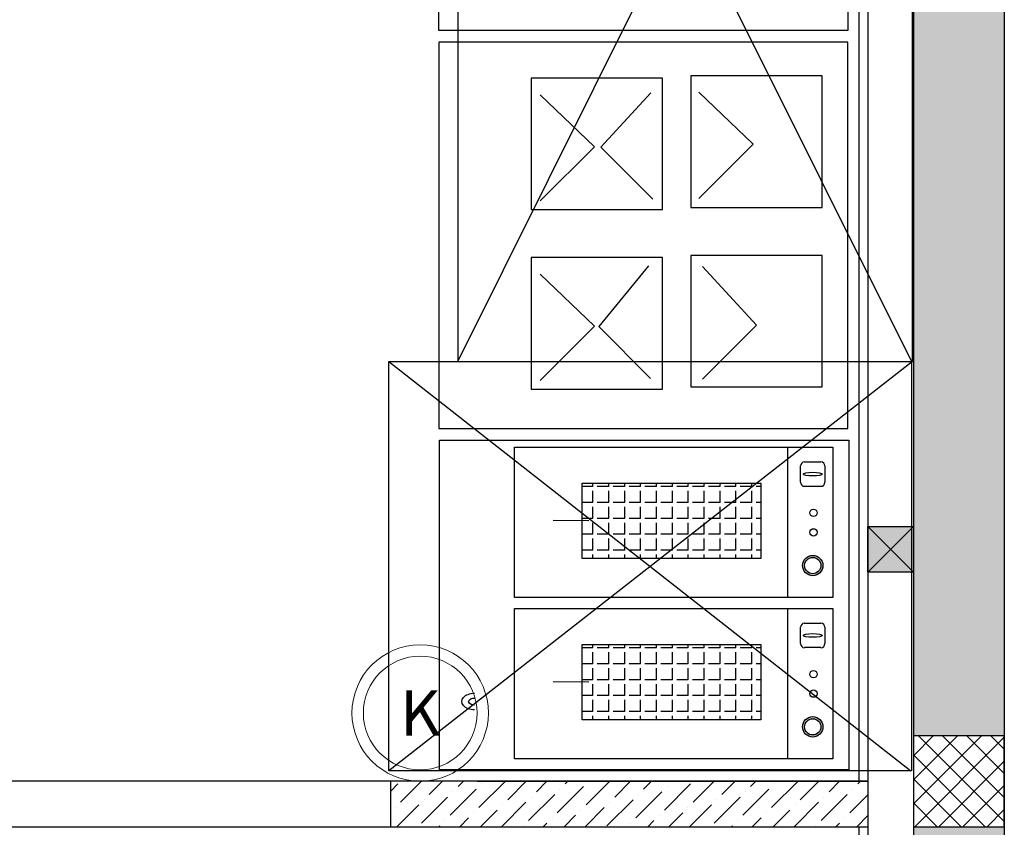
# Model space of a CAD drawing. Header units: millimetres. Extents: x -150 to 42176, y -50 to 21011.
# Tile 18 of 23: x 15385 to 17550, y 3419 to 5194. Entities that reach past the tile are written whole.
import ezdxf

# ---------------------------------------------------------------- set-up
doc = ezdxf.new("R2010")
doc.units = ezdxf.units.MM
doc.header["$LTSCALE"] = 2
doc.header["$MEASUREMENT"] = 0
doc.layers.add('FIRE-EXTINGUISHER', color=1, linetype='Continuous', lineweight=20, true_color=0xff0000)
doc.layers.add('GREY SCALE', color=9, linetype='Continuous', lineweight=0, true_color=0x808080)
doc.styles.get("Standard").update_dxf_attribs({"font": 'times.ttf'})

# ---------------------------------------------------------------- blocks, each defined once
blk = doc.blocks.new('FE-K-WC-6L')
at = {"layer": 'FIRE-EXTINGUISHER', "color": 7}
blk.add_circle((0, 0), 150, dxfattribs=at)
at = {"layer": 'FIRE-EXTINGUISHER', "color": 2, "true_color": 0xffff00}
blk.add_circle((0, 0), 125, dxfattribs=at)
at = {"layer": 'FIRE-EXTINGUISHER', "insert": (0, 0), "char_height": 100, "attachment_point": 5}
blk.add_mtext_dynamic_manual_height_columns('\\pxqc;{\\Fromans|c0;K}', width=272.429, gutter_width=1, heights=[0], dxfattribs=at)
blk = doc.blocks.new('PLAN LAYOUT')
at = {"layer": 'GREY SCALE', "lineweight": -3}
h = blk.add_hatch(color=256, dxfattribs=at)
h.dxf.hatch_style = 1
h.paths.add_polyline_path([(17550, 5830), (17352, 5830), (17352, 5718.1), (17350.8, 3620), (17550, 3620)])
h.paths.add_polyline_path([(17550, 8211.4), (17350, 8211.4), (17350, 6030), (17550, 6030)])
h.paths.add_polyline_path([(17550, 9130), (17350, 9130), (17350, 8411.4), (17550, 8411.4)])
h.paths.add_polyline_path([(17550, 11087.2), (17350, 11087.2), (17350, 9330), (17550, 9330)])
h.paths.add_polyline_path([(17550, 13280), (17350, 13280), (17350, 11287.2), (17550, 11287.2)])
h = blk.add_hatch(color=256, dxfattribs=at)
h.dxf.hatch_style = 1
h.paths.add_polyline_path([(14470, 9520), (14570, 9520), (14570, 9420), (14470, 9420)])
h.paths.add_polyline_path([(17250, 9520), (17350, 9520), (17350, 9420), (17250, 9420)])
h.paths.add_polyline_path([(14470, 7708), (14570, 7708), (14570, 7608), (14470, 7608)])
h.paths.add_polyline_path([(14470, 5890), (14570, 5890), (14570, 5790), (14470, 5790)])
h.paths.add_polyline_path([(14470, 4080), (14570, 4080), (14570, 3980), (14470, 3980)])
h.paths.add_polyline_path([(15202, 2270), (15302, 2270), (15302, 2170), (15202, 2170)])
h.paths.add_polyline_path([(17250, 2270), (17350, 2270), (17350, 2170), (17250, 2170)])
h.paths.add_polyline_path([(17250, 4080), (17350, 4080), (17350, 3980), (17250, 3980)])
h.paths.add_polyline_path([(17250, 5890), (17350, 5890), (17350, 5790), (17250, 5790)])
h.paths.add_polyline_path([(17250, 7708), (17350, 7708), (17350, 7608), (17250, 7608)])
h = blk.add_hatch(color=256, dxfattribs=at)
h.dxf.hatch_style = 1
h.paths.add_polyline_path([(17128.8, 3971.8, 1), (17128.8, 4016.6, 1)])
h.paths.add_polyline_path([(17128.8, 3976.3, 1), (17128.8, 4012.1, 1)], flags=16)
h = blk.add_hatch(color=256, dxfattribs=at)
h.dxf.hatch_style = 1
h.paths.add_polyline_path([(17128.8, 3617.2, 1), (17128.8, 3661.9, 1)])
h.paths.add_polyline_path([(17128.8, 3621.7, 1), (17128.8, 3657.5, 1)], flags=16)
h = blk.add_hatch(color=256, dxfattribs=at)
h.dxf.hatch_style = 1
h.paths.add_polyline_path([(16900, 2170), (16576.6, 2170), (16576.6, 1970), (16900, 1970)])
h.paths.add_polyline_path([(17550, 3420), (17350, 3420), (17350, 2170), (17100, 2170), (17100, 1970), (17350, 1970), (17350, 200), (17550, 200)])
for p, q in [((17350, 13480), (17350, 2170)), ((17550, 13480), (17550, 0)), ((17230, 9520), (17230, 3520)), ((17250, 9520), (17250, 2170)), ((16348, 6443), (16348, 4443)), ((16348, 4443), (17346, 6443)), ((16348, 6443), (17346, 4443)), ((17348, 4443), (17348, 6443)), ((16306.2, 5170.1), (16306.2, 5970.1)), ((17206.1, 5970.1), (17206.1, 5170.1)), ((17206.1, 5170.1), (16306.2, 5170.1)), ((17206.1, 5145.1), (16306.2, 5145.1)), ((16306.2, 5145.1), (16306.2, 4295.2)), ((17206.1, 4295.2), (17206.1, 5145.1)), ((17149.6, 5070.7), (16860.4, 5070.7)), ((16860.4, 5070.7), (16860.4, 4781.5)), ((17149.6, 4781.5), (17149.6, 5070.7)), ((16798.4, 5065.7), (16509.3, 5065.7)), ((16509.3, 5065.7), (16509.3, 4776.6)), ((16798.4, 4776.6), (16798.4, 5065.7)), ((16529.7, 5029.1), (16648.7, 4914.8)), ((16772.4, 5033.2), (16662.9, 4914.1)), ((16878.5, 5034.5), (16997.5, 4920.2)), ((16878.5, 4801.1), (16997.5, 4920.2)), ((16529.7, 4795.7), (16648.7, 4914.8)), ((16777.1, 4799.8), (16662.9, 4914.1)), ((16509.3, 4776.6), (16798.4, 4776.6)), ((16860.4, 4781.5), (17149.6, 4781.5)), ((16798.4, 4671.2), (16509.3, 4671.2)), ((16509.3, 4671.2), (16509.3, 4382)), ((16798.4, 4382), (16798.4, 4671.2)), ((17149.6, 4676.1), (16860.4, 4676.1)), ((16860.4, 4676.1), (16860.4, 4387)), ((17149.6, 4387), (17149.6, 4676.1)), ((16529.5, 4634.5), (16648.5, 4520.2)), ((16767.4, 4652.8), (16658, 4519.4)), ((16886.4, 4651.4), (17005.4, 4522.8)), ((16529.5, 4401.1), (16648.5, 4520.2)), ((16772.2, 4405.1), (16658, 4519.4)), ((16886.4, 4403.7), (17005.4, 4522.8)), ((16196.2, 4443), (17346.2, 4443)), ((16196.2, 3543), (16196.2, 4443)), ((17348, 4443), (16196.2, 3543)), ((16196.2, 4443), (17344.2, 3543)), ((16348, 4443), (17348, 4443)), ((17346.2, 4443), (17346.2, 3543)), ((16509.3, 4382), (16798.4, 4382)), ((16860.4, 4387), (17149.6, 4387)), ((16306.2, 4295.2), (17206.1, 4295.2)), ((16307.9, 3545), (16307.9, 4270)), ((16307.9, 4270), (17207.9, 4270)), ((17207.9, 4270), (17207.9, 3545)), ((16472.9, 3924.1), (16472.9, 4254.1)), ((16472.9, 4254.1), (17172.9, 4254.1)), ((17072.9, 4254.1), (17072.9, 3924.1)), ((17172.9, 4254.1), (17172.9, 3924.1)), ((17101.8, 4177.3), (17101.8, 4213.1)), ((17110.8, 4222), (17146.6, 4222)), ((17155.5, 4213.1), (17155.5, 4177.3)), ((16621.8, 4009.4), (16621.8, 4175.2)), ((16621.8, 4175.2), (17014.5, 4175.2)), ((16645.4, 4167.7), (16621.8, 4167.7)), ((16645.4, 4167.7), (16645.4, 4175.2)), ((16645.4, 4132.7), (16645.4, 4158.1)), ((16680.4, 4167.7), (16655, 4167.7)), ((16680.4, 4167.7), (16680.4, 4175.2)), ((16680.4, 4132.7), (16680.4, 4158.1)), ((16715.3, 4167.7), (16689.9, 4167.7)), ((16715.3, 4167.7), (16715.3, 4175.2)), ((16715.3, 4132.7), (16715.3, 4158.1)), ((16750.2, 4167.7), (16724.8, 4167.7)), ((16750.2, 4167.7), (16750.2, 4175.2)), ((16750.2, 4132.7), (16750.2, 4158.1)), ((16785.1, 4167.7), (16759.7, 4167.7)), ((16785.1, 4167.7), (16785.1, 4175.2)), ((16785.1, 4132.7), (16785.1, 4158.1)), ((16820.1, 4167.7), (16794.7, 4167.7)), ((16820.1, 4167.7), (16820.1, 4175.2)), ((16820.1, 4132.7), (16820.1, 4158.1)), ((16855, 4167.7), (16829.6, 4167.7)), ((16855, 4167.7), (16855, 4175.2)), ((16855, 4132.7), (16855, 4158.1)), ((16889.9, 4167.7), (16864.5, 4167.7)), ((16889.9, 4167.7), (16889.9, 4175.2)), ((16889.9, 4132.7), (16889.9, 4158.1)), ((16924.8, 4167.7), (16899.4, 4167.7)), ((16924.8, 4167.7), (16924.8, 4175.2)), ((16924.8, 4132.7), (16924.8, 4158.1)), ((16959.8, 4167.7), (16934.4, 4167.7)), ((16959.8, 4167.7), (16959.8, 4175.2)), ((16959.8, 4132.7), (16959.8, 4158.1)), ((16994.7, 4167.7), (16969.3, 4167.7)), ((16994.7, 4167.7), (16994.7, 4175.2)), ((16994.7, 4132.7), (16994.7, 4158.1)), ((17014.5, 4167.7), (17004.2, 4167.7)), ((17014.5, 4175.2), (17014.5, 4009.4)), ((17146.6, 4168.3), (17110.8, 4168.3)), ((16645.4, 4132.7), (16621.8, 4132.7)), ((16645.4, 4097.8), (16645.4, 4123.2)), ((16680.4, 4132.7), (16655, 4132.7)), ((16680.4, 4097.8), (16680.4, 4123.2)), ((16715.3, 4132.7), (16689.9, 4132.7)), ((16715.3, 4097.8), (16715.3, 4123.2)), ((16750.2, 4132.7), (16724.8, 4132.7)), ((16750.2, 4097.8), (16750.2, 4123.2)), ((16785.1, 4132.7), (16759.7, 4132.7)), ((16785.1, 4097.8), (16785.1, 4123.2)), ((16820.1, 4132.7), (16794.7, 4132.7)), ((16820.1, 4097.8), (16820.1, 4123.2)), ((16855, 4132.7), (16829.6, 4132.7)), ((16855, 4097.8), (16855, 4123.2)), ((16889.9, 4132.7), (16864.5, 4132.7)), ((16889.9, 4097.8), (16889.9, 4123.2)), ((16924.8, 4132.7), (16899.4, 4132.7)), ((16924.8, 4097.8), (16924.8, 4123.2)), ((16959.8, 4132.7), (16934.4, 4132.7)), ((16959.8, 4097.8), (16959.8, 4123.2)), ((16994.7, 4132.7), (16969.3, 4132.7)), ((16994.7, 4097.8), (16994.7, 4123.2)), ((17014.5, 4132.7), (17004.2, 4132.7)), ((16636.2, 4092.3), (16558.1, 4093.3)), ((16645.4, 4097.8), (16621.8, 4097.8)), ((16680.4, 4097.8), (16655, 4097.8)), ((16715.3, 4097.8), (16689.9, 4097.8)), ((16750.2, 4097.8), (16724.8, 4097.8)), ((16785.1, 4097.8), (16759.7, 4097.8)), ((16820.1, 4097.8), (16794.7, 4097.8)), ((16855, 4097.8), (16829.6, 4097.8)), ((16889.9, 4097.8), (16864.5, 4097.8)), ((16924.8, 4097.8), (16899.4, 4097.8)), ((16959.8, 4097.8), (16934.4, 4097.8)), ((16994.7, 4097.8), (16969.3, 4097.8)), ((17014.5, 4097.8), (17004.2, 4097.8)), ((16645.4, 4062.9), (16645.4, 4088.3)), ((16680.4, 4062.9), (16680.4, 4088.3)), ((16715.3, 4062.9), (16715.3, 4088.3)), ((16750.2, 4062.9), (16750.2, 4088.3)), ((16785.1, 4062.9), (16785.1, 4088.3)), ((16820.1, 4062.9), (16820.1, 4088.3)), ((16855, 4062.9), (16855, 4088.3)), ((16889.9, 4062.9), (16889.9, 4088.3)), ((16924.8, 4062.9), (16924.8, 4088.3)), ((16959.8, 4062.9), (16959.8, 4088.3)), ((16994.7, 4062.9), (16994.7, 4088.3)), ((17350, 4080), (17250, 3980)), ((17250, 4080), (17350, 3980)), ((17250, 4080), (17350, 4080)), ((17250, 3980), (17250, 4080)), ((17350, 4080), (17350, 3980)), ((16645.4, 4062.9), (16621.8, 4062.9)), ((16645.4, 4028), (16645.4, 4053.4)), ((16680.4, 4062.9), (16655, 4062.9)), ((16680.4, 4028), (16680.4, 4053.4)), ((16715.3, 4062.9), (16689.9, 4062.9)), ((16715.3, 4028), (16715.3, 4053.4)), ((16750.2, 4062.9), (16724.8, 4062.9)), ((16750.2, 4028), (16750.2, 4053.4)), ((16785.1, 4062.9), (16759.7, 4062.9)), ((16785.1, 4028), (16785.1, 4053.4)), ((16820.1, 4062.9), (16794.7, 4062.9)), ((16820.1, 4028), (16820.1, 4053.4)), ((16855, 4062.9), (16829.6, 4062.9)), ((16855, 4028), (16855, 4053.4)), ((16889.9, 4062.9), (16864.5, 4062.9)), ((16889.9, 4028), (16889.9, 4053.4)), ((16924.8, 4062.9), (16899.4, 4062.9)), ((16924.8, 4028), (16924.8, 4053.4)), ((16959.8, 4062.9), (16934.4, 4062.9)), ((16959.8, 4028), (16959.8, 4053.4)), ((16994.7, 4062.9), (16969.3, 4062.9)), ((16994.7, 4028), (16994.7, 4053.4)), ((17014.5, 4062.9), (17004.2, 4062.9)), ((16645.4, 4028), (16621.8, 4028)), ((16680.4, 4028), (16655, 4028)), ((16715.3, 4028), (16689.9, 4028)), ((16750.2, 4028), (16724.8, 4028)), ((16785.1, 4028), (16759.7, 4028)), ((16820.1, 4028), (16794.7, 4028)), ((16855, 4028), (16829.6, 4028)), ((16889.9, 4028), (16864.5, 4028)), ((16924.8, 4028), (16899.4, 4028)), ((16959.8, 4028), (16934.4, 4028)), ((16994.7, 4028), (16969.3, 4028)), ((17014.5, 4028), (17004.2, 4028)), ((17014.5, 4009.4), (16621.8, 4009.4)), ((16645.4, 4009.4), (16645.4, 4018.4)), ((16680.4, 4009.4), (16680.4, 4018.4)), ((16715.3, 4009.4), (16715.3, 4018.4)), ((16750.2, 4009.4), (16750.2, 4018.4)), ((16785.1, 4009.4), (16785.1, 4018.4)), ((16820.1, 4009.4), (16820.1, 4018.4)), ((16855, 4009.4), (16855, 4018.4)), ((16889.9, 4009.4), (16889.9, 4018.4)), ((16924.8, 4009.4), (16924.8, 4018.4)), ((16959.8, 4009.4), (16959.8, 4018.4)), ((16994.7, 4009.4), (16994.7, 4018.4)), ((17350, 3980), (17250, 3980)), ((17172.9, 3924.1), (16472.9, 3924.1)), ((16472.9, 3569.5), (16472.9, 3899.5)), ((16472.9, 3899.5), (17172.9, 3899.5)), ((17072.9, 3899.5), (17072.9, 3569.5)), ((17172.9, 3899.5), (17172.9, 3569.5)), ((17101.8, 3822.6), (17101.8, 3858.4)), ((17110.8, 3867.4), (17146.6, 3867.4)), ((17155.5, 3858.4), (17155.5, 3822.6)), ((16621.8, 3654.8), (16621.8, 3820.6)), ((16621.8, 3820.6), (17014.5, 3820.6)), ((16645.4, 3813), (16621.8, 3813)), ((16645.4, 3813), (16645.4, 3820.6)), ((16680.4, 3813), (16655, 3813)), ((16680.4, 3813), (16680.4, 3820.6)), ((16715.3, 3813), (16689.9, 3813)), ((16715.3, 3813), (16715.3, 3820.6)), ((16750.2, 3813), (16724.8, 3813)), ((16750.2, 3813), (16750.2, 3820.6)), ((16785.1, 3813), (16759.7, 3813)), ((16785.1, 3813), (16785.1, 3820.6)), ((16820.1, 3813), (16794.7, 3813)), ((16820.1, 3813), (16820.1, 3820.6)), ((16855, 3813), (16829.6, 3813)), ((16855, 3813), (16855, 3820.6)), ((16889.9, 3813), (16864.5, 3813)), ((16889.9, 3813), (16889.9, 3820.6)), ((16924.8, 3813), (16899.4, 3813)), ((16924.8, 3813), (16924.8, 3820.6)), ((16959.8, 3813), (16934.4, 3813)), ((16959.8, 3813), (16959.8, 3820.6)), ((16994.7, 3813), (16969.3, 3813)), ((16994.7, 3813), (16994.7, 3820.6)), ((17014.5, 3813), (17004.2, 3813)), ((17014.5, 3820.6), (17014.5, 3654.8)), ((17146.6, 3813.7), (17110.8, 3813.7)), ((16645.4, 3778.1), (16645.4, 3803.5)), ((16680.4, 3778.1), (16680.4, 3803.5)), ((16715.3, 3778.1), (16715.3, 3803.5)), ((16750.2, 3778.1), (16750.2, 3803.5)), ((16785.1, 3778.1), (16785.1, 3803.5)), ((16820.1, 3778.1), (16820.1, 3803.5)), ((16855, 3778.1), (16855, 3803.5)), ((16889.9, 3778.1), (16889.9, 3803.5)), ((16924.8, 3778.1), (16924.8, 3803.5)), ((16959.8, 3778.1), (16959.8, 3803.5)), ((16994.7, 3778.1), (16994.7, 3803.5)), ((16645.4, 3778.1), (16621.8, 3778.1)), ((16645.4, 3743.2), (16645.4, 3768.6)), ((16680.4, 3778.1), (16655, 3778.1)), ((16680.4, 3743.2), (16680.4, 3768.6)), ((16715.3, 3778.1), (16689.9, 3778.1)), ((16715.3, 3743.2), (16715.3, 3768.6)), ((16750.2, 3778.1), (16724.8, 3778.1)), ((16750.2, 3743.2), (16750.2, 3768.6)), ((16785.1, 3778.1), (16759.7, 3778.1)), ((16785.1, 3743.2), (16785.1, 3768.6)), ((16820.1, 3778.1), (16794.7, 3778.1)), ((16820.1, 3743.2), (16820.1, 3768.6)), ((16855, 3778.1), (16829.6, 3778.1)), ((16855, 3743.2), (16855, 3768.6)), ((16889.9, 3778.1), (16864.5, 3778.1)), ((16889.9, 3743.2), (16889.9, 3768.6)), ((16924.8, 3778.1), (16899.4, 3778.1)), ((16924.8, 3743.2), (16924.8, 3768.6)), ((16959.8, 3778.1), (16934.4, 3778.1)), ((16959.8, 3743.2), (16959.8, 3768.6)), ((16994.7, 3778.1), (16969.3, 3778.1)), ((16994.7, 3743.2), (16994.7, 3768.6)), ((17014.5, 3778.1), (17004.2, 3778.1)), ((16636.2, 3737.7), (16558.1, 3738.7)), ((16645.4, 3743.2), (16621.8, 3743.2)), ((16645.4, 3708.2), (16645.4, 3733.6)), ((16680.4, 3743.2), (16655, 3743.2)), ((16680.4, 3708.2), (16680.4, 3733.6)), ((16715.3, 3743.2), (16689.9, 3743.2)), ((16715.3, 3708.2), (16715.3, 3733.6)), ((16750.2, 3743.2), (16724.8, 3743.2)), ((16750.2, 3708.2), (16750.2, 3733.6)), ((16785.1, 3743.2), (16759.7, 3743.2)), ((16785.1, 3708.2), (16785.1, 3733.6)), ((16820.1, 3743.2), (16794.7, 3743.2)), ((16820.1, 3708.2), (16820.1, 3733.6)), ((16855, 3743.2), (16829.6, 3743.2)), ((16855, 3708.2), (16855, 3733.6)), ((16889.9, 3743.2), (16864.5, 3743.2)), ((16889.9, 3708.2), (16889.9, 3733.6)), ((16924.8, 3743.2), (16899.4, 3743.2)), ((16924.8, 3708.2), (16924.8, 3733.6)), ((16959.8, 3743.2), (16934.4, 3743.2)), ((16959.8, 3708.2), (16959.8, 3733.6)), ((16994.7, 3743.2), (16969.3, 3743.2)), ((16994.7, 3708.2), (16994.7, 3733.6)), ((17014.5, 3743.2), (17004.2, 3743.2)), ((16645.4, 3708.2), (16621.8, 3708.2)), ((16680.4, 3708.2), (16655, 3708.2)), ((16715.3, 3708.2), (16689.9, 3708.2)), ((16750.2, 3708.2), (16724.8, 3708.2)), ((16785.1, 3708.2), (16759.7, 3708.2)), ((16820.1, 3708.2), (16794.7, 3708.2)), ((16855, 3708.2), (16829.6, 3708.2)), ((16889.9, 3708.2), (16864.5, 3708.2)), ((16924.8, 3708.2), (16899.4, 3708.2)), ((16959.8, 3708.2), (16934.4, 3708.2)), ((16994.7, 3708.2), (16969.3, 3708.2)), ((17014.5, 3708.2), (17004.2, 3708.2)), ((16645.4, 3673.3), (16645.4, 3698.7)), ((16680.4, 3673.3), (16680.4, 3698.7)), ((16715.3, 3673.3), (16715.3, 3698.7)), ((16750.2, 3673.3), (16750.2, 3698.7)), ((16785.1, 3673.3), (16785.1, 3698.7)), ((16820.1, 3673.3), (16820.1, 3698.7)), ((16855, 3673.3), (16855, 3698.7)), ((16889.9, 3673.3), (16889.9, 3698.7)), ((16924.8, 3673.3), (16924.8, 3698.7)), ((16959.8, 3673.3), (16959.8, 3698.7)), ((16994.7, 3673.3), (16994.7, 3698.7)), ((16645.4, 3673.3), (16621.8, 3673.3)), ((16645.4, 3654.8), (16645.4, 3663.8)), ((16680.4, 3673.3), (16655, 3673.3)), ((16680.4, 3654.8), (16680.4, 3663.8)), ((16715.3, 3673.3), (16689.9, 3673.3)), ((16715.3, 3654.8), (16715.3, 3663.8)), ((16750.2, 3673.3), (16724.8, 3673.3)), ((16750.2, 3654.8), (16750.2, 3663.8)), ((16785.1, 3673.3), (16759.7, 3673.3)), ((16785.1, 3654.8), (16785.1, 3663.8)), ((16820.1, 3673.3), (16794.7, 3673.3)), ((16820.1, 3654.8), (16820.1, 3663.8)), ((16855, 3673.3), (16829.6, 3673.3)), ((16855, 3654.8), (16855, 3663.8)), ((16889.9, 3673.3), (16864.5, 3673.3)), ((16889.9, 3654.8), (16889.9, 3663.8)), ((16924.8, 3673.3), (16899.4, 3673.3)), ((16924.8, 3654.8), (16924.8, 3663.8)), ((16959.8, 3673.3), (16934.4, 3673.3)), ((16959.8, 3654.8), (16959.8, 3663.8)), ((16994.7, 3673.3), (16969.3, 3673.3)), ((16994.7, 3654.8), (16994.7, 3663.8)), ((17014.5, 3673.3), (17004.2, 3673.3)), ((17014.5, 3654.8), (16621.8, 3654.8)), ((17350, 3576.2), (17393.8, 3620)), ((17350, 3523.1), (17446.9, 3620)), ((17350, 3470.1), (17499.9, 3620)), ((17550, 3620), (17350, 3620)), ((17350, 3620), (17350, 3420)), ((17352.9, 3420), (17550, 3617.1)), ((17550, 3431.3), (17361.3, 3620)), ((17550, 3484.3), (17414.3, 3620)), ((17550, 3537.3), (17467.3, 3620)), ((17550, 3590.4), (17520.4, 3620)), ((17550, 3420), (17550, 3620)), ((17508.2, 3420), (17350, 3578.2)), ((17172.9, 3569.5), (16472.9, 3569.5)), ((17406, 3420), (17550, 3564)), ((17346.2, 3543), (16196.2, 3543)), ((17207.9, 3545), (16307.9, 3545)), ((16200, 3520), (15300, 3520)), ((17250, 3520), (16200, 3520)), ((16200, 3520), (16200, 3420)), ((16200, 3497.4), (16216.6, 3514)), ((16222.3, 3473.8), (16268.5, 3520)), ((16285.5, 3491), (16314.5, 3520)), ((16348.7, 3508.3), (16360.4, 3520)), ((16390.9, 3520), (17250, 3520)), ((16394.7, 3462.3), (16452.1, 3519.8)), ((16400.4, 3514), (16400.4, 3514)), ((16457.9, 3479.5), (16498.3, 3520)), ((16521.1, 3496.8), (16544.3, 3520)), ((16567, 3450.8), (16624.5, 3508.3)), ((16584.3, 3514), (16590.3, 3520)), ((16630.2, 3468), (16682.2, 3520)), ((16636, 3519.8), (16636, 3519.8)), ((16693.4, 3485.3), (16728.1, 3520)), ((16756.6, 3502.5), (16774.1, 3520)), ((16802.6, 3456.6), (16860, 3514)), ((16808.3, 3508.3), (16808.3, 3508.3)), ((16819.8, 3519.8), (16820.1, 3520)), ((16865.8, 3473.8), (16912, 3520)), ((16929, 3491), (16958, 3520)), ((16992.2, 3508.3), (17003.9, 3520)), ((17038.1, 3462.3), (17095.6, 3519.8)), ((17043.9, 3514), (17043.9, 3514)), ((17101.3, 3479.5), (17141.8, 3520)), ((17164.5, 3496.8), (17187.8, 3520)), ((17227.7, 3514), (17233.7, 3520)), ((17455.2, 3420), (17350, 3525.2)), ((17459, 3420), (17550, 3511)), ((16331.5, 3445.1), (16388.9, 3502.5)), ((16337.2, 3496.8), (16337.2, 3496.8)), ((16503.8, 3433.6), (16561.3, 3491)), ((16572.8, 3502.5), (16572.8, 3502.5)), ((16739.4, 3439.3), (16796.8, 3496.8)), ((16745.1, 3491), (16745.1, 3491)), ((16974.9, 3445.1), (17032.4, 3502.5)), ((16980.7, 3496.8), (16980.7, 3496.8)), ((17147.3, 3433.6), (17204.8, 3491)), ((17210.5, 3450.8), (17250, 3490.3)), ((17216.2, 3502.5), (17216.2, 3502.5)), ((16214.5, 3420), (16262.5, 3468)), ((16268.3, 3427.8), (16325.7, 3485.3)), ((16274, 3479.5), (16274, 3479.5)), ((16444.3, 3420), (16498.1, 3473.8)), ((16446.4, 3468), (16446.4, 3468)), ((16509.6, 3485.3), (16509.6, 3485.3)), ((16676.2, 3422.1), (16733.6, 3479.5)), ((16681.9, 3473.8), (16681.9, 3473.8)), ((16858, 3420), (16906, 3468)), ((16911.7, 3427.8), (16969.2, 3485.3)), ((16917.5, 3479.5), (16917.5, 3479.5)), ((17087.8, 3420), (17141.6, 3473.8)), ((17089.8, 3468), (17089.8, 3468)), ((17153, 3485.3), (17153, 3485.3)), ((17402.2, 3420), (17350, 3472.2)), ((16210.8, 3462.3), (16210.8, 3462.3)), ((16383.2, 3450.8), (16383.2, 3450.8)), ((16398.3, 3420), (16434.9, 3456.6)), ((16582.2, 3420), (16607.2, 3445.1)), ((16618.7, 3456.6), (16618.7, 3456.6)), ((16628.1, 3420), (16670.4, 3462.3)), ((16791.1, 3445.1), (16791.1, 3445.1)), ((16812, 3420), (16842.8, 3450.8)), ((16854.3, 3462.3), (16854.3, 3462.3)), ((17026.7, 3450.8), (17026.7, 3450.8)), ((17041.8, 3420), (17078.4, 3456.6)), ((17225.6, 3420), (17250, 3444.4)), ((17512, 3420), (17550, 3458)), ((16306.4, 3420), (16308.5, 3422.1)), ((16320, 3433.6), (16320, 3433.6)), ((16352.4, 3420), (16371.7, 3439.3)), ((16492.3, 3422.1), (16492.3, 3422.1)), ((16536.2, 3420), (16544.1, 3427.8)), ((16555.5, 3439.3), (16555.5, 3439.3)), ((16727.9, 3427.8), (16727.9, 3427.8)), ((16766, 3420), (16779.6, 3433.6)), ((16949.9, 3420), (16952, 3422.1)), ((16963.5, 3433.6), (16963.5, 3433.6)), ((16995.8, 3420), (17015.2, 3439.3)), ((17135.8, 3422.1), (17135.8, 3422.1)), ((17179.7, 3420), (17187.5, 3427.8)), ((17199, 3439.3), (17199, 3439.3)), ((15300, 3420), (16200, 3420)), ((16200, 3420), (17250, 3420)), ((16390.9, 3420), (17250, 3420)), ((17230, 3420), (17230, 2170)), ((17350, 3420), (17550, 3420))]:
    blk.add_line(p, q, dxfattribs=at)
for centre, radius in [((17130.4, 4110), 8.06), ((17130.4, 4067.2), 8.06), ((17128.8, 3994.2), 22.4), ((17128.8, 3994.2), 17.9), ((17130.4, 3755.4), 8.06), ((17130.4, 3712.6), 8.06), ((17128.8, 3639.6), 22.4), ((17128.8, 3639.6), 17.9)]:
    blk.add_circle(centre, radius, dxfattribs=at)
for centre, start, end in [((17110.8, 4213.1), 90, 180), ((17146.6, 4213.1), 0, 90), ((17110.8, 4177.3), 180, 270), ((17146.6, 4177.3), 270, 360), ((17110.8, 3858.4), 90, 180), ((17146.6, 3858.4), 0, 90), ((17110.8, 3822.6), 180, 270), ((17146.6, 3822.6), 270, 360)]:
    blk.add_arc(centre, 8.95, start, end, dxfattribs=at)
for centre in [(17128.7, 4195.3), (17128.7, 3840.6)]:
    blk.add_ellipse(centre, major_axis=(-21.2, 0), ratio=0.192581, dxfattribs=at)
at = {"layer": 'GREY SCALE', "lineweight": -3, "extrusion": (6.79816e-32, 2.22045e-16, -1)}
blk.add_ellipse((16384.8, 3695.3), major_axis=(-27.6, 0), ratio=0.659797, start_param=4.712389, end_param=7.853982, dxfattribs=at)
at = {"layer": 'GREY SCALE', "lineweight": -3}
blk.add_open_spline([(16371.7, 3694.5), (16374.9, 3702.2), (16379.3, 3702.9), (16384.2, 3703), (16384.5, 3703), (16384.8, 3703)], degree=3, knots=[4.0819577, 4.0819577, 4.0819577, 4.0819577, 4.673215, 4.673215, 4.712389, 4.712389, 4.712389, 4.712389], dxfattribs=at)
blk.add_open_spline([(16384.8, 3687.6), (16379.9, 3687.6), (16375.1, 3688.4), (16371.7, 3694.5)], degree=3, dxfattribs=at)

msp = doc.modelspace()

# ---------------------------------------------------------------- block references
at = {"layer": 'FIRE-EXTINGUISHER'}
msp.add_blockref('FE-K-WC-6L', (16265.5, 3670), dxfattribs=at)
at = {"layer": 'GREY SCALE', "lineweight": -3}
msp.add_blockref('PLAN LAYOUT', (0, 0), dxfattribs=at)

doc.saveas('drawing.dxf')
